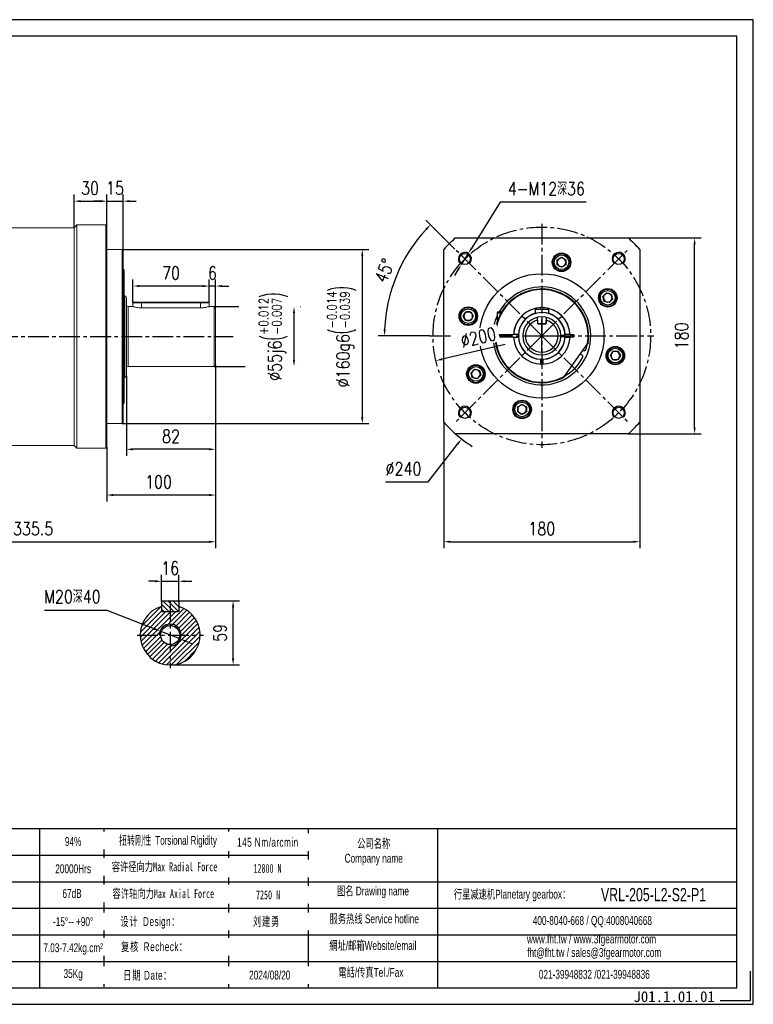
# Model space of a CAD drawing. Header units: millimetres. Extents: x 2194 to 3473, y 312 to 1217.
# Tile 6 of 6: x 2799 to 3473, y 312 to 1217. Entities that reach past the tile are written whole.
import ezdxf

# ---------------------------------------------------------------- set-up
doc = ezdxf.new("R2010")
doc.units = ezdxf.units.MM
doc.linetypes.add('CENTER2', pattern=[28.575, 19.05, -3.175, 3.175, -3.175])
for name, color, linetype in [('1轮廓实线层', 7, 'Continuous'), ('2细线层', 4, 'Continuous'), ('3中心线层', 1, 'CENTER2'), ('5剖面线层', 2, 'Continuous'), ('6文字层', 3, 'Continuous'), ('7标注层', 4, 'Continuous'), ('SLD-0', 7, 'Continuous'), ('图框_外框线', 7, 'Continuous')]:
    doc.layers.add(name, color=color, linetype=linetype)
doc.styles.add('TH_GBDIM', font='romans.shx', dxfattribs={"width": 0.8, "bigfont": 'gbcbig.shx'})
doc.styles.add('标准', font='arial.ttf', dxfattribs={"width": 0.667})
doc.styles.add('样式 1', font='txt')
doc.dimstyles.new('TH_GBDIM', dxfattribs={"dimscale": 6, "dimtxt": 4.5, "dimasz": 3, "dimexe": 2, "dimexo": 0, "dimgap": 1.5, "dimtad": 1, "dimdec": 1, "dimdsep": 46, "dimtxsty": 'TH_GBDIM', "dimcen": 2.5, "dimclrd": 130, "dimclre": 130, "dimclrt": 3, "dimadec": 0, "dimazin": 0, "dimtfac": 0.714286, "dimtdec": 1, "dimtmove": 0, "dimatfit": 3, "dimfxl": 1, "dimtzin": 0, "dimlwd": -1, "dimlwe": -1, "dimarcsym": 0})

# ---------------------------------------------------------------- blocks, each defined once
blk = doc.blocks.new('*U7')
at = {"layer": '3中心线层'}
blk.add_line((-39.9, -39.9), (39.9, 39.9), dxfattribs=at)
blk = doc.blocks.new('*U6')
at = {"layer": '1轮廓实线层', "color": 0, "linetype": 'ByBlock', "lineweight": -2, "transparency": 16777216}
for p, rotation in [((2649.2, 4079.53), 90), ((2649.2, 3999.73), 180), ((2729.01, 3999.73), 270)]:
    blk.add_blockref('*U7', p, dxfattribs=dict(at, rotation=rotation))
blk.add_blockref('*U7', (2729.01, 4079.53), dxfattribs=at)
blk = doc.blocks.new('*D8')
at = {"layer": '7标注层', "color": 130}
for p, q in [((3199.26, 1006.22), (3172.6, 1032.88)), ((3176.07, 926.41), (3128.5, 926.41))]:
    blk.add_line(p, q, dxfattribs=at)
blk.add_arc((3279.07, 926.41), 144.57, 137.3781, 177.6219, dxfattribs=at)
for points in [[(3173.41, 1023.62), (3171.97, 1025), (3176.84, 1028.64)], [(3133.63, 932.43), (3135.62, 932.39), (3134.5, 926.41)]]:
    blk.add_solid(points, dxfattribs=at)
at = {"layer": 'Defpoints', "color": 0}
for p in [(3199.26, 1006.22), (3153.87, 998.7), (3176.07, 926.41), (3279.07, 926.41), (3382.07, 926.41)]:
    blk.add_point(p, dxfattribs=at)
at = {"layer": '7标注层', "color": 3, "insert": (3134.42, 986.33), "char_height": 12, "attachment_point": 5, "rotation": 67.5, "style": 'TH_GBDIM'}
blk.add_mtext('45%%d', dxfattribs=at)
blk = doc.blocks.new('*D9')
at = {"layer": '7标注层', "color": 130}
for p, q in [((3240.88, 1049.16), (3214.72, 1007.3)), ((3319.7, 1049.16), (3240.88, 1049.16)), ((3205.18, 992.03), (3211.54, 1002.21)), ((3202, 986.95), (3198.82, 981.86))]:
    blk.add_line(p, q, dxfattribs=at)
for points in [[(3213.87, 1007.83), (3215.57, 1006.77), (3211.54, 1002.21)], [(3202.85, 986.42), (3201.15, 987.48), (3205.18, 992.03)]]:
    blk.add_solid(points, dxfattribs=at)
at = {"layer": 'Defpoints', "color": 0}
for p in [(3211.54, 1002.21), (3205.18, 992.03)]:
    blk.add_point(p, dxfattribs=at)
at = {"layer": '7标注层', "color": 3, "insert": (3283.29, 1061.63), "char_height": 12, "attachment_point": 5, "style": 'TH_GBDIM'}
blk.add_mtext('{4-M12深36}{}{}', dxfattribs=at)
blk = doc.blocks.new('*D10')
at = {"layer": '7标注层', "color": 130}
for p, q in [((3189.07, 847.04), (3189.07, 731.24)), ((3369.07, 847.04), (3369.07, 731.24)), ((3195.07, 737.24), (3363.07, 737.24))]:
    blk.add_line(p, q, dxfattribs=at)
for points in [[(3195.07, 738.24), (3195.07, 736.24), (3189.07, 737.24)], [(3363.07, 736.24), (3363.07, 738.24), (3369.07, 737.24)]]:
    blk.add_solid(points, dxfattribs=at)
at = {"layer": 'Defpoints', "color": 0}
for p in [(3189.07, 847.04), (3369.07, 847.04), (3369.07, 737.24)]:
    blk.add_point(p, dxfattribs=at)
at = {"layer": '7标注层', "color": 3, "insert": (3279.07, 749.24), "char_height": 12, "attachment_point": 5, "style": 'TH_GBDIM'}
blk.add_mtext('180', dxfattribs=at)
blk = doc.blocks.new('*D11')
at = {"layer": '7标注层', "color": 130}
for p, q in [((2821.96, 674.38), (2879.29, 674.38)), ((2879.29, 674.38), (2922.59, 657.39)), ((2946.79, 647.89), (2928.17, 655.2)), ((2952.37, 645.7), (2957.96, 643.51))]:
    blk.add_line(p, q, dxfattribs=at)
for points in [[(2922.22, 656.46), (2922.95, 658.32), (2928.17, 655.2)], [(2952.74, 646.63), (2952.01, 644.77), (2946.79, 647.89)]]:
    blk.add_solid(points, dxfattribs=at)
at = {"layer": 'Defpoints', "color": 0}
for p in [(2928.17, 655.2), (2946.79, 647.89)]:
    blk.add_point(p, dxfattribs=at)
at = {"layer": '7标注层', "color": 3, "insert": (2847.63, 686.84), "char_height": 12, "attachment_point": 5, "style": 'TH_GBDIM'}
blk.add_mtext('{M20深40}{}{}', dxfattribs=at)
blk = doc.blocks.new('*D12')
at = {"layer": '7标注层', "color": 130}
for p, q in [((2929.48, 682.44), (2929.48, 706.96)), ((2945.48, 682.44), (2945.48, 706.96)), ((2923.48, 700.96), (2917.48, 700.96)), ((2929.48, 700.96), (2945.48, 700.96)), ((2951.48, 700.96), (2957.48, 700.96))]:
    blk.add_line(p, q, dxfattribs=at)
for points in [[(2923.48, 699.96), (2923.48, 701.96), (2929.48, 700.96)], [(2951.48, 701.96), (2951.48, 699.96), (2945.48, 700.96)]]:
    blk.add_solid(points, dxfattribs=at)
at = {"layer": 'Defpoints', "color": 0}
for p in [(2945.48, 700.96), (2929.48, 682.44), (2945.48, 682.44)]:
    blk.add_point(p, dxfattribs=at)
at = {"layer": '7标注层', "color": 3, "insert": (2937.48, 712.96), "char_height": 12, "attachment_point": 5, "style": 'TH_GBDIM'}
blk.add_mtext('16', dxfattribs=at)
blk = doc.blocks.new('*D13')
at = {"layer": '7标注层', "color": 130}
for p, q in [((2944.88, 683.04), (3001.31, 683.04)), ((2995.31, 630.04), (2995.31, 677.04)), ((2937.48, 624.04), (3001.31, 624.04))]:
    blk.add_line(p, q, dxfattribs=at)
for points in [[(2996.31, 677.04), (2994.31, 677.04), (2995.31, 683.04)], [(2994.31, 630.04), (2996.31, 630.04), (2995.31, 624.04)]]:
    blk.add_solid(points, dxfattribs=at)
at = {"layer": 'Defpoints', "color": 0}
for p in [(2944.88, 683.04), (2995.31, 683.04), (2937.48, 624.04)]:
    blk.add_point(p, dxfattribs=at)
at = {"layer": '7标注层', "color": 3, "insert": (2983.31, 653.54), "char_height": 12, "attachment_point": 5, "rotation": 90, "style": 'TH_GBDIM'}
blk.add_mtext('59', dxfattribs=at)
blk = doc.blocks.new('*D14')
at = {"layer": '7标注层', "color": 130}
for p, q in [((3279.07, 911.41), (3279.07, 941.41)), ((3264.07, 926.41), (3294.07, 926.41)), ((3174.64, 792.3), (3201.66, 827)), ((3135.27, 792.3), (3174.64, 792.3))]:
    blk.add_line(p, q, dxfattribs=at)
blk.add_arc((3279.07, 926.41), 120, 228.59038, 237.82524, dxfattribs=at)
blk.add_solid([(3202.45, 826.38), (3200.87, 827.61), (3205.34, 831.73)], dxfattribs=at)
at = {"layer": 'Defpoints', "color": 0}
for p in [(3352.79, 1021.09), (3205.34, 831.73)]:
    blk.add_point(p, dxfattribs=at)
at = {"layer": '7标注层', "color": 3, "insert": (3151.95, 804.3), "char_height": 12, "attachment_point": 5, "style": 'TH_GBDIM'}
blk.add_mtext('{∅240}{}{}', dxfattribs=at)
blk = doc.blocks.new('*D15')
at = {"layer": '7标注层', "color": 130}
for p, q in [((3358.44, 1016.41), (3425.5, 1016.41)), ((3419.5, 842.41), (3419.5, 1010.41)), ((3358.44, 836.41), (3425.5, 836.41))]:
    blk.add_line(p, q, dxfattribs=at)
for points in [[(3420.5, 1010.41), (3418.5, 1010.41), (3419.5, 1016.41)], [(3418.5, 842.41), (3420.5, 842.41), (3419.5, 836.41)]]:
    blk.add_solid(points, dxfattribs=at)
at = {"layer": 'Defpoints', "color": 0}
for p in [(3358.44, 1016.41), (3419.5, 1016.41), (3358.44, 836.41)]:
    blk.add_point(p, dxfattribs=at)
at = {"layer": '7标注层', "color": 3, "insert": (3407.5, 926.41), "char_height": 12, "attachment_point": 5, "rotation": 90, "style": 'TH_GBDIM'}
blk.add_mtext('180', dxfattribs=at)
blk = doc.blocks.new('*D17')
at = {"layer": '7标注层', "color": 130}
for p, q in [((2977.76, 953.31), (3000.5, 953.31)), ((3057, 953.31), (3057.29, 953.31)), ((3051.29, 904.31), (3051.29, 947.31)), ((2977.76, 898.31), (3006.27, 898.31)), ((3057.21, 898.31), (3057.29, 898.31))]:
    blk.add_line(p, q, dxfattribs=at)
for points in [[(3052.29, 947.31), (3050.29, 947.31), (3051.29, 953.31)], [(3050.29, 904.31), (3052.29, 904.31), (3051.29, 898.31)]]:
    blk.add_solid(points, dxfattribs=at)
at = {"layer": 'Defpoints', "color": 0}
for p in [(2977.76, 953.31), (3051.29, 953.31), (2977.76, 898.31)]:
    blk.add_point(p, dxfattribs=at)
at = {"layer": '7标注层', "color": 3, "insert": (3032.23, 925.81), "char_height": 12, "attachment_point": 5, "rotation": 90, "style": 'TH_GBDIM'}
blk.add_mtext('{%%c55}{}{j6\\H0.7143x;{\\H2x;\\W0.5;(}\\S+0.012^ -0.007;{\\H2x;\\W0.5;)}}', dxfattribs=at)
blk = doc.blocks.new('*D18')
at = {"layer": '7标注层', "color": 130}
for p, q in [((2893.46, 1005.81), (3120.04, 1005.81)), ((3114.04, 999.81), (3114.04, 851.81)), ((2893.46, 845.81), (3120.04, 845.81))]:
    blk.add_line(p, q, dxfattribs=at)
for points in [[(3115.04, 999.81), (3113.04, 999.81), (3114.04, 1005.81)], [(3113.04, 851.81), (3115.04, 851.81), (3114.04, 845.81)]]:
    blk.add_solid(points, dxfattribs=at)
at = {"layer": 'Defpoints', "color": 0}
for p in [(2893.46, 1005.81), (2893.46, 845.81), (3114.04, 845.81)]:
    blk.add_point(p, dxfattribs=at)
at = {"layer": '7标注层', "color": 3, "insert": (3094.97, 925.81), "char_height": 12, "attachment_point": 5, "rotation": 90, "style": 'TH_GBDIM'}
blk.add_mtext('{%%c160}{}{g6\\H0.7143x;{\\H2x;\\W0.5;(}\\S-0.014^ -0.039;{\\H2x;\\W0.5;)}}', dxfattribs=at)
blk = doc.blocks.new('*D19')
at = {"layer": '7标注层', "color": 130}
for p, q in [((2979.26, 899.81), (2979.26, 816.19)), ((2897.26, 889.81), (2897.26, 816.19)), ((2973.26, 822.19), (2903.26, 822.19))]:
    blk.add_line(p, q, dxfattribs=at)
for points in [[(2903.26, 823.19), (2903.26, 821.19), (2897.26, 822.19)], [(2973.26, 821.19), (2973.26, 823.19), (2979.26, 822.19)]]:
    blk.add_solid(points, dxfattribs=at)
at = {"layer": 'Defpoints', "color": 0}
for p in [(2979.26, 899.81), (2897.26, 889.81), (2897.26, 822.19)]:
    blk.add_point(p, dxfattribs=at)
at = {"layer": '7标注层', "color": 3, "insert": (2938.26, 834.19), "char_height": 12, "attachment_point": 5, "style": 'TH_GBDIM'}
blk.add_mtext('82', dxfattribs=at)
blk = doc.blocks.new('*D20')
at = {"layer": '7标注层', "color": 130}
for p, q in [((2979.26, 899.81), (2979.26, 774.16)), ((2879.26, 824.11), (2879.26, 774.16)), ((2973.26, 780.16), (2885.26, 780.16))]:
    blk.add_line(p, q, dxfattribs=at)
for points in [[(2885.26, 781.16), (2885.26, 779.16), (2879.26, 780.16)], [(2973.26, 779.16), (2973.26, 781.16), (2979.26, 780.16)]]:
    blk.add_solid(points, dxfattribs=at)
at = {"layer": 'Defpoints', "color": 0}
for p in [(2979.26, 899.81), (2879.26, 824.11), (2879.26, 780.16)]:
    blk.add_point(p, dxfattribs=at)
at = {"layer": '7标注层', "color": 3, "insert": (2926.76, 792.16), "char_height": 12, "attachment_point": 5, "style": 'TH_GBDIM'}
blk.add_mtext('100', dxfattribs=at)
blk = doc.blocks.new('*D21')
at = {"layer": '7标注层', "color": 130}
for p, q in [((2849.26, 1025.81), (2849.26, 1056.17)), ((2855.26, 1050.17), (2873.26, 1050.17)), ((2879.26, 1027.51), (2879.26, 1056.17))]:
    blk.add_line(p, q, dxfattribs=at)
for points in [[(2855.26, 1051.17), (2855.26, 1049.17), (2849.26, 1050.17)], [(2873.26, 1049.17), (2873.26, 1051.17), (2879.26, 1050.17)]]:
    blk.add_solid(points, dxfattribs=at)
at = {"layer": 'Defpoints', "color": 0}
for p in [(2879.26, 1050.17), (2849.26, 1025.81), (2879.26, 1027.51)]:
    blk.add_point(p, dxfattribs=at)
at = {"layer": '7标注层', "color": 3, "insert": (2863.79, 1062.17), "char_height": 12, "attachment_point": 5, "style": 'TH_GBDIM'}
blk.add_mtext('30', dxfattribs=at)
blk = doc.blocks.new('*D22')
at = {"layer": '7标注层', "color": 130}
for p, q in [((2873.26, 1050.17), (2867.26, 1050.17)), ((2879.26, 1027.51), (2879.26, 1056.17)), ((2879.26, 1050.17), (2894.26, 1050.17)), ((2894.26, 1005.01), (2894.26, 1056.17)), ((2900.26, 1050.17), (2906.26, 1050.17))]:
    blk.add_line(p, q, dxfattribs=at)
for points in [[(2873.26, 1049.17), (2873.26, 1051.17), (2879.26, 1050.17)], [(2900.26, 1051.17), (2900.26, 1049.17), (2894.26, 1050.17)]]:
    blk.add_solid(points, dxfattribs=at)
at = {"layer": 'Defpoints', "color": 0}
for p in [(2894.26, 1050.17), (2879.26, 1027.51), (2894.26, 1005.01)]:
    blk.add_point(p, dxfattribs=at)
at = {"layer": '7标注层', "color": 3, "insert": (2886.76, 1062.17), "char_height": 12, "attachment_point": 5, "style": 'TH_GBDIM'}
blk.add_mtext('15', dxfattribs=at)
blk = doc.blocks.new('*D23')
at = {"layer": '7标注层', "color": 130}
for p, q in [((2973.26, 956.71), (2973.26, 978.18)), ((2979.26, 951.81), (2979.26, 978.18)), ((2967.26, 972.18), (2961.26, 972.18)), ((2979.26, 972.18), (2973.26, 972.18)), ((2985.26, 972.18), (2991.26, 972.18))]:
    blk.add_line(p, q, dxfattribs=at)
for points in [[(2967.26, 971.18), (2967.26, 973.18), (2973.26, 972.18)], [(2985.26, 973.18), (2985.26, 971.18), (2979.26, 972.18)]]:
    blk.add_solid(points, dxfattribs=at)
at = {"layer": 'Defpoints', "color": 0}
for p in [(2973.26, 972.18), (2973.26, 956.71), (2979.26, 951.81)]:
    blk.add_point(p, dxfattribs=at)
at = {"layer": '7标注层', "color": 3, "insert": (2976.26, 984.18), "char_height": 12, "attachment_point": 5, "style": 'TH_GBDIM'}
blk.add_mtext('6', dxfattribs=at)
blk = doc.blocks.new('*D24')
at = {"layer": '7标注层', "color": 130}
for p, q in [((2903.26, 956.71), (2903.26, 978.18)), ((2973.26, 956.71), (2973.26, 978.18)), ((2967.26, 972.18), (2909.26, 972.18))]:
    blk.add_line(p, q, dxfattribs=at)
for points in [[(2909.26, 973.18), (2909.26, 971.18), (2903.26, 972.18)], [(2967.26, 971.18), (2967.26, 973.18), (2973.26, 972.18)]]:
    blk.add_solid(points, dxfattribs=at)
at = {"layer": 'Defpoints', "color": 0}
for p in [(2903.26, 972.18), (2903.26, 956.71), (2973.26, 956.71)]:
    blk.add_point(p, dxfattribs=at)
at = {"layer": '7标注层', "color": 3, "insert": (2938.26, 984.18), "char_height": 12, "attachment_point": 5, "style": 'TH_GBDIM'}
blk.add_mtext('70', dxfattribs=at)
blk = doc.blocks.new('*D30')
at = {"layer": '7标注层', "color": 130}
for p, q in [((2979.26, 899.81), (2979.26, 731.24)), ((2643.76, 836.31), (2643.76, 731.24)), ((2649.76, 737.24), (2973.26, 737.24))]:
    blk.add_line(p, q, dxfattribs=at)
for points in [[(2649.76, 738.24), (2649.76, 736.24), (2643.76, 737.24)], [(2973.26, 736.24), (2973.26, 738.24), (2979.26, 737.24)]]:
    blk.add_solid(points, dxfattribs=at)
at = {"layer": 'Defpoints', "color": 0}
for p in [(2979.26, 899.81), (2643.76, 836.31), (2979.26, 737.24)]:
    blk.add_point(p, dxfattribs=at)
at = {"layer": '7标注层', "color": 3, "insert": (2811.51, 749.24), "char_height": 12, "attachment_point": 5, "style": 'TH_GBDIM'}
blk.add_mtext('335.5', dxfattribs=at)
blk = doc.blocks.new('*D32')
at = {"layer": '7标注层', "color": 130}
blk.add_line((3245.51, 918.57), (3187.54, 905.02), dxfattribs=at)
blk.add_solid([(3187.31, 905.99), (3187.76, 904.04), (3181.69, 903.65)], dxfattribs=at)
at = {"layer": 'Defpoints', "color": 0}
for p in [(3376.44, 949.17), (3181.69, 903.65)]:
    blk.add_point(p, dxfattribs=at)
at = {"layer": '7标注层', "color": 3, "insert": (3220.69, 925.09), "char_height": 12, "attachment_point": 5, "rotation": 13.15674, "style": 'TH_GBDIM'}
blk.add_mtext('∅200', dxfattribs=at)

msp = doc.modelspace()

# ---------------------------------------------------------------- hatches: boundary and pattern name
at = {"layer": '5剖面线层'}
h = msp.add_hatch(dxfattribs=at)
h.set_pattern_fill('ANSI31', color=256, angle=90)
h.set_pattern_definition([(135, (658.4613, -2450.687), (-2.245064, -2.245064), [])])
h.paths.add_polyline_path([(2945.48, 682.44), (2944.88, 683.04), (2937.48, 683.04), (2937.48, 673.04), (2944.88, 673.04), (2945.48, 673.64)])
h.paths.add_polyline_path([(2937.48, 683.04), (2930.08, 683.04), (2929.48, 682.44), (2929.48, 673.64), (2930.08, 673.04), (2937.48, 673.04)])
h = msp.add_hatch(dxfattribs=at)
h.set_pattern_fill('ANSI31', color=256)
h.set_pattern_definition([(45, (658.4613, -2450.687), (-2.245064, 2.245064), [])])
h.paths.add_polyline_path([(2945.48, 677.85), (2945.48, 673.64), (2945.48, 673.04), (2944.88, 673.04), (2937.48, 673.04), (2937.48, 661.54, -0.414214), (2947.48, 651.54), (2964.98, 651.54, 0.330174)])
h.paths.add_polyline_path([(2964.98, 651.54), (2947.48, 651.54, -0.414214), (2937.48, 641.54), (2937.48, 624.04, 0.414214)])
h.paths.add_polyline_path([(2937.48, 641.54), (2937.48, 642.79, -0.414214), (2928.73, 651.54), (2909.98, 651.54, 0.414214), (2937.48, 624.04)])
h.paths.add_polyline_path([(2937.48, 673.04), (2930.08, 673.04), (2929.48, 673.04), (2929.48, 673.64), (2929.48, 677.85, 0.330174), (2909.98, 651.54), (2927.48, 651.54, -0.414214), (2937.48, 661.54)])
h.paths.add_polyline_path([(2937.48, 660.29), (2937.48, 661.54, 0.414214), (2927.48, 651.54), (2928.73, 651.54, -0.414214)], flags=17)
h.paths.add_polyline_path([(2937.48, 661.54), (2937.48, 660.29, -0.414214), (2946.23, 651.54), (2947.48, 651.54, 0.414214)], flags=17)
h.paths.add_polyline_path([(2947.48, 651.54), (2946.23, 651.54, -0.414214), (2937.48, 642.79), (2937.48, 641.54, 0.414214)], flags=17)

# ---------------------------------------------------------------- linework, layer by layer
at = {"color": 7, "linetype": 'Continuous', "lineweight": 15}
for p, q in [((2849.26, 1025.81), (2788.56, 1025.81)), ((2851.76, 1028.31), (2849.26, 1025.81)), ((2849.26, 825.81), (2849.26, 1025.81)), ((2878.46, 1028.31), (2851.76, 1028.31)), ((2851.76, 1028.31), (2851.76, 823.31)), ((2879.26, 1027.51), (2878.46, 1028.31)), ((2878.46, 823.31), (2878.46, 1028.31)), ((2879.26, 1027.51), (2879.26, 824.11)), ((2893.46, 1005.81), (2879.26, 1005.81)), ((2894.26, 1005.01), (2893.46, 1005.81)), ((2893.46, 925.81), (2893.46, 1005.81)), ((2894.26, 1005.01), (2894.26, 925.81)), ((2895.26, 986.81), (2894.26, 987.81)), ((2895.26, 925.81), (2895.26, 986.81)), ((2895.76, 963.31), (2895.26, 963.31)), ((2897.26, 961.81), (2897.26, 925.81)), ((2903.26, 953.31), (2898.76, 953.31)), ((2903.86, 957.31), (2903.26, 956.71)), ((2903.26, 956.71), (2903.26, 953.31)), ((2911.26, 956.71), (2903.26, 956.71)), ((2903.86, 957.31), (2911.26, 957.31)), ((2911.26, 956.71), (2911.26, 957.31)), ((2911.26, 957.31), (2965.26, 957.31)), ((2965.26, 956.71), (2911.26, 956.71)), ((2965.26, 952.12), (2911.26, 952.12)), ((2965.26, 957.31), (2965.26, 956.71)), ((2965.26, 957.31), (2972.66, 957.31)), ((2973.26, 956.71), (2965.26, 956.71)), ((2973.26, 956.71), (2972.66, 957.31)), ((2973.26, 953.31), (2973.26, 956.71)), ((2977.76, 953.31), (2973.26, 953.31)), ((2979.26, 951.81), (2979.26, 925.81)), ((2893.46, 845.81), (2893.46, 925.81)), ((2894.26, 925.81), (2894.26, 846.61)), ((2895.26, 864.81), (2895.26, 925.81)), ((2897.26, 925.81), (2897.26, 889.81)), ((2979.26, 925.81), (2979.26, 899.81)), ((2898.76, 898.31), (2977.76, 898.31)), ((2895.26, 888.31), (2895.76, 888.31)), ((2894.26, 863.81), (2895.26, 864.81)), ((2879.26, 845.81), (2893.46, 845.81)), ((2893.46, 845.81), (2894.26, 846.61)), ((2788.56, 825.81), (2849.26, 825.81)), ((2849.26, 825.81), (2851.76, 823.31)), ((2851.76, 823.31), (2878.46, 823.31)), ((2878.46, 823.31), (2879.26, 824.11))]:
    msp.add_line(p, q, dxfattribs=at)
at = {"color": 8, "linetype": 'Continuous', "lineweight": 15}
for p, q in [((2895.76, 925.81), (2895.76, 963.31)), ((2898.76, 953.31), (2898.76, 925.81)), ((2911.26, 952.12), (2911.26, 956.71)), ((2965.26, 952.12), (2965.26, 956.71)), ((2977.76, 925.81), (2977.76, 953.31)), ((2895.76, 888.31), (2895.76, 925.81)), ((2898.76, 925.81), (2898.76, 898.31)), ((2977.76, 898.31), (2977.76, 925.81))]:
    msp.add_line(p, q, dxfattribs=at)
at = {"color": 7, "linetype": 'Continuous', "lineweight": 15}
for centre, start, end in [((2895.76, 961.81), 0, 90), ((2898.76, 954.81), 180, 270), ((2977.76, 951.81), 0, 90), ((2898.76, 896.81), 90, 180), ((2977.76, 899.81), 270, 0), ((2895.76, 889.81), 270, 0)]:
    msp.add_arc(centre, 1.5, start, end, dxfattribs=at)
for points, knots in [([(2911.26, 952.12), (2910.38, 952.15), (2908.62, 952.2), (2906.27, 952.57), (2904.45, 952.97), (2903.37, 953.28), (2903.35, 953.28), (2903.35, 953.29)], [0, 0, 0, 0, 0.208588, 0.416959, 0.630956, 0.849007, 1, 1, 1, 1]), ([(2973.16, 953.29), (2973.19, 953.29), (2973.31, 953.33), (2972.64, 953.13), (2971.23, 952.77), (2969.07, 952.36), (2966.94, 952.15), (2965.64, 952.13), (2965.26, 952.12)], [0, 0, 0, 0, 0.0610586, 0.2666513, 0.4746118, 0.690119, 0.9073712, 1, 1, 1, 1])]:
    msp.add_open_spline(points, degree=3, knots=knots, dxfattribs=at)
at = {"layer": '1轮廓实线层', "linetype": 'Continuous', "lineweight": 30}
for p, q in [((3199.7, 1016.41), (3358.44, 1016.41)), ((3189.07, 847.04), (3189.07, 1005.78)), ((3369.07, 1005.78), (3369.07, 847.04)), ((3293.19, 996.34), (3297.19, 998.65)), ((3293.19, 991.72), (3293.19, 996.34)), ((3297.19, 998.65), (3301.19, 996.34)), ((3301.19, 996.34), (3301.19, 991.72)), ((3304.83, 996.55), (3304.78, 996.54)), ((3297.19, 989.41), (3293.19, 991.72)), ((3301.19, 991.72), (3297.19, 989.41)), ((3305.17, 995.08), (3305.12, 995.07)), ((3335.23, 962.61), (3338.5, 965.87)), ((3336.42, 958.15), (3335.23, 962.61)), ((3338.5, 965.87), (3342.96, 964.68)), ((3344.15, 960.22), (3340.89, 956.95)), ((3342.96, 964.68), (3344.15, 960.22)), ((3208.93, 952.17), (3208.94, 952.13)), ((3210.4, 952.51), (3210.41, 952.46)), ((3273.07, 950.61), (3273.51, 950.71)), ((3277.82, 950.71), (3273.07, 950.71)), ((3273.07, 950.71), (3273.07, 947.14)), ((3277.82, 952.38), (3277.82, 951.88)), ((3277.82, 951.88), (3277.82, 950.71)), ((3280.32, 950.71), (3277.82, 950.71)), ((3280.32, 951.88), (3280.32, 952.38)), ((3280.32, 950.71), (3280.32, 951.88)), ((3285.07, 950.71), (3280.32, 950.71)), ((3284.63, 950.71), (3285.07, 950.61)), ((3285.07, 950.71), (3285.07, 947.14)), ((3340.89, 956.95), (3336.42, 958.15)), ((3346.08, 956.52), (3346.04, 956.54)), ((3346.88, 957.79), (3346.84, 957.82)), ((3206.84, 944.53), (3209.14, 948.53)), ((3209.14, 940.53), (3206.84, 944.53)), ((3209.14, 948.53), (3213.76, 948.53)), ((3213.76, 948.53), (3216.07, 944.53)), ((3216.07, 944.53), (3213.76, 940.53)), ((3238.07, 947.41), (3238.07, 939.37)), ((3241.55, 947.41), (3238.07, 947.41)), ((3239.32, 948.66), (3242.27, 948.66)), ((3275.07, 940.87), (3275.07, 943.45)), ((3283.07, 943.45), (3283.07, 940.87)), ((3213.76, 940.53), (3209.14, 940.53)), ((3275.07, 940.87), (3275.07, 937.81)), ((3275.07, 940.04), (3275.07, 937.41)), ((3275.07, 937.81), (3275.47, 937.41)), ((3283.07, 937.41), (3275.07, 937.41)), ((3275.47, 937.41), (3282.67, 937.41)), ((3282.67, 937.41), (3283.07, 937.81)), ((3283.07, 940.87), (3283.07, 937.81)), ((3283.07, 937.41), (3283.07, 940.04)), ((3236.59, 927.66), (3236.09, 927.66)), ((3236.09, 925.16), (3236.59, 925.16)), ((3236.59, 927.66), (3252.6, 927.66)), ((3253.1, 925.16), (3236.59, 925.16)), ((3241.07, 927.66), (3241.07, 925.16)), ((3251.07, 925.16), (3251.07, 927.66)), ((3253.1, 927.66), (3252.6, 927.66)), ((3253.6, 927.66), (3253.1, 927.66)), ((3253.1, 925.16), (3253.6, 925.16)), ((3257.53, 927.66), (3253.6, 927.66)), ((3253.6, 925.16), (3257.53, 925.16)), ((3296.86, 926.91), (3296.56, 926.91)), ((3296.56, 925.91), (3296.86, 925.91)), ((3300.56, 926.91), (3296.86, 926.91)), ((3296.86, 925.91), (3300.56, 925.91)), ((3300.61, 927.66), (3300.46, 927.66)), ((3304.54, 927.66), (3300.61, 927.66)), ((3300.61, 925.16), (3304.54, 925.16)), ((3305.04, 927.66), (3304.54, 927.66)), ((3304.54, 925.16), (3305.04, 925.16)), ((3305.54, 927.66), (3305.04, 927.66)), ((3308.07, 925.16), (3305.04, 925.16)), ((3305.54, 927.66), (3308.07, 927.66)), ((3307.5, 925.16), (3307.5, 927.66)), ((3308.07, 927.66), (3308.07, 925.16)), ((3300.28, 889.58), (3320.93, 919.07)), ((3321.59, 920.02), (3320.93, 919.07)), ((3277.82, 904.87), (3277.82, 900.94)), ((3280.32, 900.94), (3280.32, 904.87)), ((3315.54, 909.14), (3314.33, 909.64)), ((3316.68, 913), (3317.07, 912.84)), ((3342.07, 908.29), (3344.37, 912.29)), ((3344.37, 904.29), (3342.07, 908.29)), ((3344.37, 912.29), (3348.99, 912.29)), ((3348.99, 912.29), (3351.3, 908.29)), ((3351.3, 908.29), (3348.99, 904.29)), ((3212.06, 896.31), (3212.1, 896.29)), ((3213.99, 892.61), (3217.25, 895.87)), ((3217.25, 895.87), (3221.71, 894.68)), ((3277.82, 900.94), (3277.82, 900.44)), ((3280.32, 900.44), (3280.32, 900.94)), ((3348.99, 904.29), (3344.37, 904.29)), ((3347.74, 900.31), (3347.72, 900.36)), ((3349.21, 900.65), (3349.19, 900.7)), ((3211.26, 895.03), (3211.3, 895.01)), ((3215.18, 888.15), (3213.99, 892.61)), ((3219.64, 886.95), (3215.18, 888.15)), ((3222.91, 890.22), (3219.64, 886.95)), ((3221.71, 894.68), (3222.91, 890.22)), ((3300.28, 889.58), (3299.62, 888.64)), ((3256.95, 861.11), (3260.95, 863.42)), ((3256.95, 856.49), (3256.95, 861.11)), ((3260.95, 863.42), (3264.95, 861.11)), ((3264.95, 861.11), (3264.95, 856.49)), ((3252.97, 857.74), (3253.02, 857.76)), ((3253.31, 856.27), (3253.36, 856.29)), ((3260.95, 854.18), (3256.95, 856.49)), ((3264.95, 856.49), (3260.95, 854.18)), ((3358.44, 836.41), (3199.7, 836.41))]:
    msp.add_line(p, q, dxfattribs=at)
at = {"layer": '1轮廓实线层'}
for p, q in [((2930.08, 683.04), (2929.48, 682.44)), ((2929.48, 682.44), (2929.48, 673.64)), ((2930.08, 683.04), (2944.88, 683.04)), ((2945.48, 682.44), (2944.88, 683.04)), ((2945.48, 682.44), (2945.48, 673.64)), ((2929.48, 673.64), (2930.08, 673.04)), ((2929.48, 673.04), (2929.48, 673.64)), ((2930.08, 673.04), (2929.48, 673.04)), ((2930.08, 673.04), (2944.88, 673.04)), ((2944.88, 673.04), (2945.48, 673.64)), ((2945.48, 673.04), (2944.88, 673.04)), ((2945.48, 673.64), (2945.48, 673.04))]:
    msp.add_line(p, q, dxfattribs=at)
at = {"layer": '1轮廓实线层', "linetype": 'Continuous', "lineweight": 30, "flags": 128}
for points in [[(3236.59, 927.66), (3236.57, 926.41), (3236.59, 925.18)], [(3319.75, 914.11), (3320.54, 917.12), (3320.91, 918.96)]]:
    msp.add_lwpolyline(points, dxfattribs=at)
at = {"layer": '1轮廓实线层', "linetype": 'Continuous', "lineweight": 30}
for centre, radius in [((3208.36, 997.12), 5.1), ((3297.19, 994.03), 8.5), ((3297.19, 994.03), 8), ((3297.19, 994.03), 6.75), ((3349.78, 997.12), 5.1), ((3279.07, 926.41), 57.15), ((3339.69, 961.41), 8.5), ((3339.69, 961.41), 8), ((3339.69, 961.41), 6.75), ((3211.45, 944.53), 8.5), ((3211.45, 944.53), 8), ((3211.45, 944.53), 6.75), ((3346.68, 908.29), 8.5), ((3346.68, 908.29), 8), ((3346.68, 908.29), 6.75), ((3218.45, 891.41), 8.5), ((3218.45, 891.41), 8), ((3218.45, 891.41), 6.75), ((3208.36, 855.7), 5.1), ((3260.95, 858.8), 8.5), ((3260.95, 858.8), 8), ((3260.95, 858.8), 6.75), ((3349.78, 855.7), 5.1)]:
    msp.add_circle(centre, radius, dxfattribs=at)
at = {"layer": '1轮廓实线层'}
msp.add_circle((2937.48, 651.54), 8.75, dxfattribs=at)
at = {"layer": '1轮廓实线层', "linetype": 'Continuous', "lineweight": 30}
for centre, radius, start, end in [((3279.07, 926.41), 120, 131.40962, 138.59038), ((3279.07, 926.41), 120, 41.40962, 48.59038), ((3297.19, 994.03), 8.05, 18.28595, 7.53891), ((3297.19, 994.03), 4, 120, 180), ((3297.19, 994.03), 4, 60, 120), ((3297.19, 994.03), 4, 0, 60), ((3297.19, 994.03), 8.05, 7.53891, 18.28595), ((3297.19, 994.03), 4, 180, 240), ((3297.19, 994.03), 4, 240, 300), ((3297.19, 994.03), 4, 300, 0), ((3279.07, 926.41), 45, 180, 150.36688), ((3279.07, 926.41), 43, 351.44673, 178.33419), ((3279.07, 926.41), 42.5, 350.05762, 178.31459), ((3339.69, 961.41), 8.05, 333.28595, 322.53891), ((3339.69, 961.41), 4, 135, 195), ((3339.69, 961.41), 4, 195, 255), ((3339.69, 961.41), 4, 75, 135), ((3339.69, 961.41), 4, 15, 75), ((3339.69, 961.41), 4, 315, 15), ((3211.45, 944.53), 8.05, 108.28595, 97.53891), ((3211.45, 944.53), 8.05, 97.53891, 108.28595), ((3279.07, 926.41), 26, 2.75567, 177.24433), ((3279.07, 926.41), 26, 92.75567, 177.24433), ((3279.07, 926.41), 26, 2.75567, 87.24433), ((3339.69, 961.41), 4, 255, 315), ((3339.69, 961.41), 8.05, 322.53891, 333.28595), ((3211.45, 944.53), 4, 150, 210), ((3211.45, 944.53), 4, 90, 150), ((3211.45, 944.53), 4, 210, 270), ((3211.45, 944.53), 4, 30, 90), ((3211.45, 944.53), 4, 270, 330), ((3211.45, 944.53), 4, 330, 30), ((3279.07, 926.41), 45, 155.65935, 180), ((3239.32, 947.41), 1.25, 90, 180), ((3279.07, 926.41), 21.58, 106.14501, 176.67893), ((3279.07, 926.41), 21.5, 1.33258, 358.66742), ((3279.07, 926.41), 17.5, 1.63725, 358.36275), ((3279.07, 926.41), 21.58, 3.32107, 73.85499), ((3279.07, 926.41), 15, 105.46601, 74.53399), ((3279.07, 926.41), 43, 181.66581, 298.55327), ((3279.07, 926.41), 42.5, 181.68541, 299.94238), ((3279.07, 926.41), 27.5, 177.39475, 182.60525), ((3279.07, 926.41), 26, 182.75567, 357.24433), ((3279.07, 926.41), 21.58, 183.32107, 266.67893), ((3279.07, 926.41), 21.58, 273.32107, 356.67893), ((3279.07, 926.41), 21.1, 358.64215, 1.35785), ((3279.07, 926.41), 27.5, 357.39475, 2.60525), ((3317.83, 914.68), 2, 247.5, 343.16808), ((3346.68, 908.29), 8.05, 288.28595, 277.53891), ((3279.07, 926.41), 42.5, 299.94238, 331.83192), ((3314.77, 907.29), 2, 331.83192, 67.5), ((3346.68, 908.29), 4, 150, 210), ((3346.68, 908.29), 4, 90, 150), ((3346.68, 908.29), 4, 210, 270), ((3346.68, 908.29), 4, 30, 90), ((3346.68, 908.29), 4, 270, 330), ((3346.68, 908.29), 4, 330, 30), ((3218.45, 891.41), 8.05, 153.28595, 142.53891), ((3218.45, 891.41), 8.05, 142.53891, 153.28595), ((3346.68, 908.29), 8.05, 277.53891, 288.28595), ((3218.45, 891.41), 4, 135, 195), ((3218.45, 891.41), 4, 195, 255), ((3218.45, 891.41), 4, 75, 135), ((3218.45, 891.41), 4, 255, 315), ((3218.45, 891.41), 4, 15, 75), ((3218.45, 891.41), 4, 315, 15), ((3260.95, 858.8), 8.05, 198.28595, 187.53891), ((3260.95, 858.8), 4, 120, 180), ((3260.95, 858.8), 4, 60, 120), ((3260.95, 858.8), 4, 0, 60), ((3260.95, 858.8), 8.05, 187.53891, 198.28595), ((3260.95, 858.8), 4, 180, 240), ((3260.95, 858.8), 4, 240, 300), ((3260.95, 858.8), 4, 300, 0), ((3279.07, 926.41), 120, 221.40962, 228.59038), ((3279.07, 926.41), 120, 311.40962, 318.59038)]:
    msp.add_arc(centre, radius, start, end, dxfattribs=at)
at = {"layer": '1轮廓实线层'}
msp.add_arc((2937.48, 651.54), 27.5, 106.91239, 73.08761, dxfattribs=at)
at = {"layer": '1轮廓实线层', "linetype": 'Continuous', "lineweight": 30}
for points, knots in [([(3275.07, 940.87), (3275.07, 940.64), (3275.07, 940.36), (3275.07, 940.08), (3275.07, 940.04)], [0, 0, 0, 0, 0.838299, 1, 1, 1, 1]), ([(3283.07, 940.04), (3283.07, 940.08), (3283.07, 940.36), (3283.07, 940.64), (3283.07, 940.87)], [0, 0, 0, 0, 0.161701, 1, 1, 1, 1])]:
    msp.add_open_spline(points, degree=3, knots=knots, dxfattribs=at)
at = {"layer": '2细线层'}
for centre, radius, start, end in [((3208.36, 997.12), 6, 315, 226.71913), ((3349.78, 997.12), 6, 315, 226.71913), ((3208.36, 855.7), 6, 315, 226.71913), ((3349.78, 855.7), 6, 315, 226.71913), ((2937.48, 651.54), 10, 270, 180)]:
    msp.add_arc(centre, radius, start, end, dxfattribs=at)
at = {"layer": '3中心线层'}
for p, q in [((3279.07, 1029.41), (3279.07, 823.41)), ((2635.46, 925.81), (2995.38, 925.81)), ((3176.07, 926.41), (3382.07, 926.41)), ((2937.48, 683.04), (2937.48, 621.04)), ((2906.98, 651.54), (2967.98, 651.54))]:
    msp.add_line(p, q, dxfattribs=at)
msp.add_circle((3279.07, 926.41), 100, dxfattribs=at)
at = {"layer": 'SLD-0'}
msp.add_line((2817.32, 473.67), (2817.32, 327.45), dxfattribs=at)
at = {"layer": '图框_外框线'}
for p, q in [((2307.08, 473.67), (3458.24, 473.67)), ((2876.48, 473.67), (2876.48, 328.26)), ((2991.13, 473.67), (2991.13, 327.45)), ((3064.38, 473.67), (3064.38, 327.45)), ((3183.24, 473.67), (3183.24, 327.45)), ((2417.4, 449.28), (3064.38, 449.28)), ((2307.08, 424.88), (3458.24, 424.88)), ((2417.4, 400.48), (3458.24, 400.48)), ((2417.4, 376.09), (3458.24, 376.09)), ((2417.4, 351.69), (3458.24, 351.69))]:
    msp.add_line(p, q, dxfattribs=at)
at = {"layer": '图框_外框线', "color": 3}
msp.add_lwpolyline([(2194.07, 312.22), (3473.47, 312.22), (3473.47, 1216.94), (2194.07, 1216.94)], close=True, dxfattribs=at)
at = {"layer": '图框_外框线', "color": 3, "lineweight": 25}
msp.add_lwpolyline([(2270.22, 327.45), (3458.24, 327.45), (3458.24, 1201.71), (2270.22, 1201.71)], close=True, dxfattribs=at)
at = {"layer": '图框_外框线', "color": 3}
msp.add_lwpolyline([(3470.43, 342.68), (3470.43, 315.27), (3443.01, 315.27)], dxfattribs=at)

# ---------------------------------------------------------------- block references
at = {"layer": '1轮廓实线层'}
msp.add_blockref('*U6', (589.96, -3113.22), dxfattribs=at)

# ---------------------------------------------------------------- texts
at = {"layer": '6文字层', "insert": (3363.29, 324.29), "char_height": 10, "width": 43.3044, "attachment_point": 1, "style": '样式 1'}
msp.add_mtext('J01.1.01.01', dxfattribs=at)
at = {"layer": 'SLD-0', "color": 1, "attachment_point": 2, "style": '标准'}
for s, insert, char_height, width in [('94%', (2848.28, 465.88), 8.132, 104), ('{\\fSimSun|b0|i0|c134|p2;公司名称}\\PCompany name', (3124.56, 464.04), 8.1322, 104), ('20000Hrs', (2848.28, 440.82), 8.132, 104), ('67dB', (2847.27, 418.12), 8.132, 104), ('{\\fSimSun|b0|i0|c134|p2;图名} Drawing name', (3123.89, 420.38), 8.1322, 104), ('  {\\fSimSun|b0|i0|c134|p2;行星减速机}Planetary gearbox{\\fSimSun|b0|i0|c134|p2;：}', (3249.64, 417.46), 8.1322, 150.1538), ('\\pxt3.3345;{\\C256;VRL-205-L2-S2-P1}', (3381.73, 419.08), 12.194, 104), ('-15%%D-- +90%%D', (2848.28, 392.26), 8.1322, 104), ('{\\fSimSun|b0|i0|c134|p2;服务热线} Service hotline', (3125.05, 394.81), 8.1322, 104), ('400-8040-668 / QQ:4008040668', (3325.51, 393.26), 8.1322, 181.5037), ('{\\fSimSun|b0|i0|c134|p2;網址}/{\\fSimSun|b0|i0|c134|p2;邮箱}Website/email', (3123.78, 370.31), 8.1322, 104), ('www.fht.tw / www.3fgearmotor.com ', (3324.76, 376.32), 8.1322, 137.0914), ('7.03-7.42kg.cm²', (2848.28, 368.28), 8.1322, 104), ('\\pxt12;fht@fht.tw / sales@3fgearmotor.com ', (3327.24, 363.93), 8.1322, 172.7954), ('35Kg', (2848.28, 344.5), 8.132, 104), ('{\\fSimSun|b0|i0|c134|p2;電話}/{\\fSimSun|b0|i0|c134|p2;传真}Tel./Fax', (3121.96, 345.62), 8.1322, 104), ('021-39948832 /021-39948836 ', (3327.32, 343.84), 8.1322, 104)]:
    msp.add_mtext(s, dxfattribs=dict(at, insert=insert, char_height=char_height, width=width))

# ---------------------------------------------------------------- dimensions: what is measured, and where the dimension line sits
at = {"layer": '7标注层'}
for base, p1, p2, picture, middle in [((2879.26, 1050.17), (2849.26, 1025.81), (2879.26, 1027.51), '*D21', (2863.79, 1050.17)), ((2894.26, 1050.17), (2879.26, 1027.51), (2894.26, 1005.01), '*D22', (2886.76, 1050.17)), ((2903.26, 972.18), (2973.26, 956.71), (2903.26, 956.71), '*D24', (2938.26, 972.18)), ((2973.26, 972.18), (2979.26, 951.81), (2973.26, 956.71), '*D23', (2976.26, 972.18)), ((2979.26, 737.24), (2643.76, 836.31), (2979.26, 899.81), '*D30', (2811.51, 737.24)), ((2879.26, 780.16), (2979.26, 899.81), (2879.26, 824.11), '*D20', (2926.76, 780.16)), ((2897.26, 822.19), (2979.26, 899.81), (2897.26, 889.81), '*D19', (2938.26, 822.19)), ((3369.07, 737.24), (3189.07, 847.04), (3369.07, 847.04), '*D10', (3279.07, 737.24)), ((2945.48, 700.96), (2929.48, 682.44), (2945.48, 682.44), '*D12', (2937.48, 700.96))]:
    dim = msp.add_linear_dim(base=base, p1=p1, p2=p2, dimstyle='TH_GBDIM', override={"dimtxt": 2, "dimasz": 1, "dimexe": 1, "dimgap": 1}, dxfattribs=at)
    dim.commit()
    dim.dimension.update_dxf_attribs({"geometry": picture, "text_midpoint": middle, "dimtype": 160})
for p1, p2, text, override, picture, middle in [((3205.18, 992.03), (3211.54, 1002.21), '{4-M12深36}{}{}', {"dimtxt": 2, "dimasz": 1, "dimgap": 1, "dimtoh": 1}, '*D9', (3283.29, 1049.16)), ((3352.79, 1021.09), (3205.34, 831.73), '{<>}{}{}', {"dimtxt": 2, "dimasz": 1, "dimgap": 1, "dimtih": 1, "dimtoh": 1, "dimtofl": 0}, '*D14', (3151.95, 792.3)), ((2946.79, 647.89), (2928.17, 655.2), '{M20深40}{}{}', {"dimtxt": 2, "dimasz": 1, "dimgap": 1, "dimtoh": 1}, '*D11', (2847.63, 674.38))]:
    dim = msp.add_diameter_dim_2p(p1=p1, p2=p2, text=text, dimstyle='TH_GBDIM', override=override, dxfattribs=at)
    dim.commit()
    dim.dimension.update_dxf_attribs({"geometry": picture, "text_midpoint": middle, "dimtype": 163})
dim = msp.add_angular_dim_2l(base=(3153.87, 998.7), line1=((3176.07, 926.41), (3382.07, 926.41)), line2=((3279.07, 926.41), (3199.26, 1006.22)), dimstyle='TH_GBDIM', override={"dimtxt": 2, "dimasz": 1, "dimexe": 1, "dimgap": 1}, dxfattribs=at)
dim.commit()
dim.dimension.update_dxf_attribs({"geometry": '*D8', "text_midpoint": (3134.42, 986.33)})
for base, p1, p2, picture, middle in [((3419.5, 1016.41), (3358.44, 836.41), (3358.44, 1016.41), '*D15', (3407.5, 926.41)), ((2995.31, 683.04), (2937.48, 624.04), (2944.88, 683.04), '*D13', (2983.31, 653.54))]:
    dim = msp.add_linear_dim(base=base, p1=p1, p2=p2, angle=90, dimstyle='TH_GBDIM', override={"dimtxt": 2, "dimasz": 1, "dimexe": 1, "dimgap": 1}, dxfattribs=at)
    dim.commit()
    dim.dimension.update_dxf_attribs({"geometry": picture, "text_midpoint": middle})
for base, p1, p2, text, picture, middle in [((3114.04, 845.81), (2893.46, 1005.81), (2893.46, 845.81), '{%%c<>}{}{g6\\H0.7143x;{\\H2x;\\W0.5;(}\\S-0.014^ -0.039;{\\H2x;\\W0.5;)}}', '*D18', (3114.04, 925.81)), ((3051.29, 953.31), (2977.76, 898.31), (2977.76, 953.31), '{%%c<>}{}{j6\\H0.7143x;{\\H2x;\\W0.5;(}\\S+0.012^ -0.007;{\\H2x;\\W0.5;)}}', '*D17', (3051.29, 925.81))]:
    dim = msp.add_linear_dim(base=base, p1=p1, p2=p2, angle=90, text=text, dimstyle='TH_GBDIM', override={"dimtxt": 2, "dimasz": 1, "dimexe": 1, "dimgap": 1}, dxfattribs=at)
    dim.commit()
    dim.dimension.update_dxf_attribs({"geometry": picture, "text_midpoint": middle, "dimtype": 160})

# ---------------------------------------------------------------- next in the draw order: texts
at = {"layer": 'SLD-0', "color": 1, "attachment_point": 2, "style": '标准', "bg_fill": 2}
for s, insert, char_height, width in [('{\\T1.1;145 Nm/arcmin}', (3027.23, 465.19), 8.1322, 104), ('{\\f宋体|b0|i0|c134|p2;容许径向力Max Radial Force}', (2932.28, 442.69), 8.1322, 138.1947), ('{\\fSimSun|b0|i0|c134|p2;\\T1.1;设计 \\fArial|b0|i0|c0|p34;Design\\fSimSun|b0|i0|c134|p2;：}', (2919.2, 392.35), 8.1322, 138.1947), ('{\\fSimSun|b0|i0|c134|p2;\\T1.1;复核 \\fArial|b0|i0|c0|p34;Recheck\\fSimSun|b0|i0|c134|p2;：}', (2923.04, 369.22), 8.1322, 138.1947), ('{\\T1.1;日期 Date：}', (2916.76, 342.95), 8.1322, 138.1947), ('2024/08/20', (3028.97, 343.15), 8.132, 138.1947)]:
    msp.add_mtext(s, dxfattribs=dict(at, insert=insert, char_height=char_height, width=width))

# ---------------------------------------------------------------- next in the draw order: wipeouts: each hides what was drawn before it
msp.add_wipeout([(3199.21, 911.75), (3195.52, 927.52), (3237.31, 937.29), (3241, 921.52)]).dxf.layer = '1轮廓实线层'

# ---------------------------------------------------------------- next in the draw order: texts
at = {"layer": 'SLD-0', "color": 1, "char_height": 8.1322, "width": 138.1947, "attachment_point": 2, "style": '标准', "bg_fill": 2}
for s, insert in [('{\\f宋体|b0|i0|c134|p2;\\W0.65;扭转刚性 \\fArial|b0|i0|c0|p34;Torsional Rigidity}', (2935.41, 466.92)), ('{\\fSimSun|b1|i0|c134|p2;12800 N}', (3026.91, 441.2)), ('{\\f宋体|b0|i0|c134|p2;容许轴向力Max Axial Force}', (2931.18, 417.97)), ('{\\fSimSun|b0|i0|c134|p2;\\T1.1;刘建勇 }', (3026.02, 392.42))]:
    msp.add_mtext(s, dxfattribs=dict(at, insert=insert))

# ---------------------------------------------------------------- next in the draw order: dimensions: what is measured, and where the dimension line sits
at = {"layer": '7标注层'}
dim = msp.add_diameter_dim_2p(p1=(3376.44, 949.17), p2=(3181.69, 903.65), dimstyle='TH_GBDIM', override={"dimtxt": 2, "dimasz": 1, "dimexe": 1, "dimgap": 1}, dxfattribs=at)
dim.commit()
dim.dimension.update_dxf_attribs({"geometry": '*D32', "text_midpoint": (3223.42, 913.4), "dimtype": 163})

# ---------------------------------------------------------------- next in the draw order: texts
at = {"layer": 'SLD-0', "color": 1, "insert": (3027.42, 416.89), "char_height": 8.1322, "width": 138.1947, "attachment_point": 2, "style": '标准', "bg_fill": 2}
msp.add_mtext('{\\fSimSun|b1|i0|c134|p2;7250 N}', dxfattribs=at)

doc.saveas('drawing.dxf')
